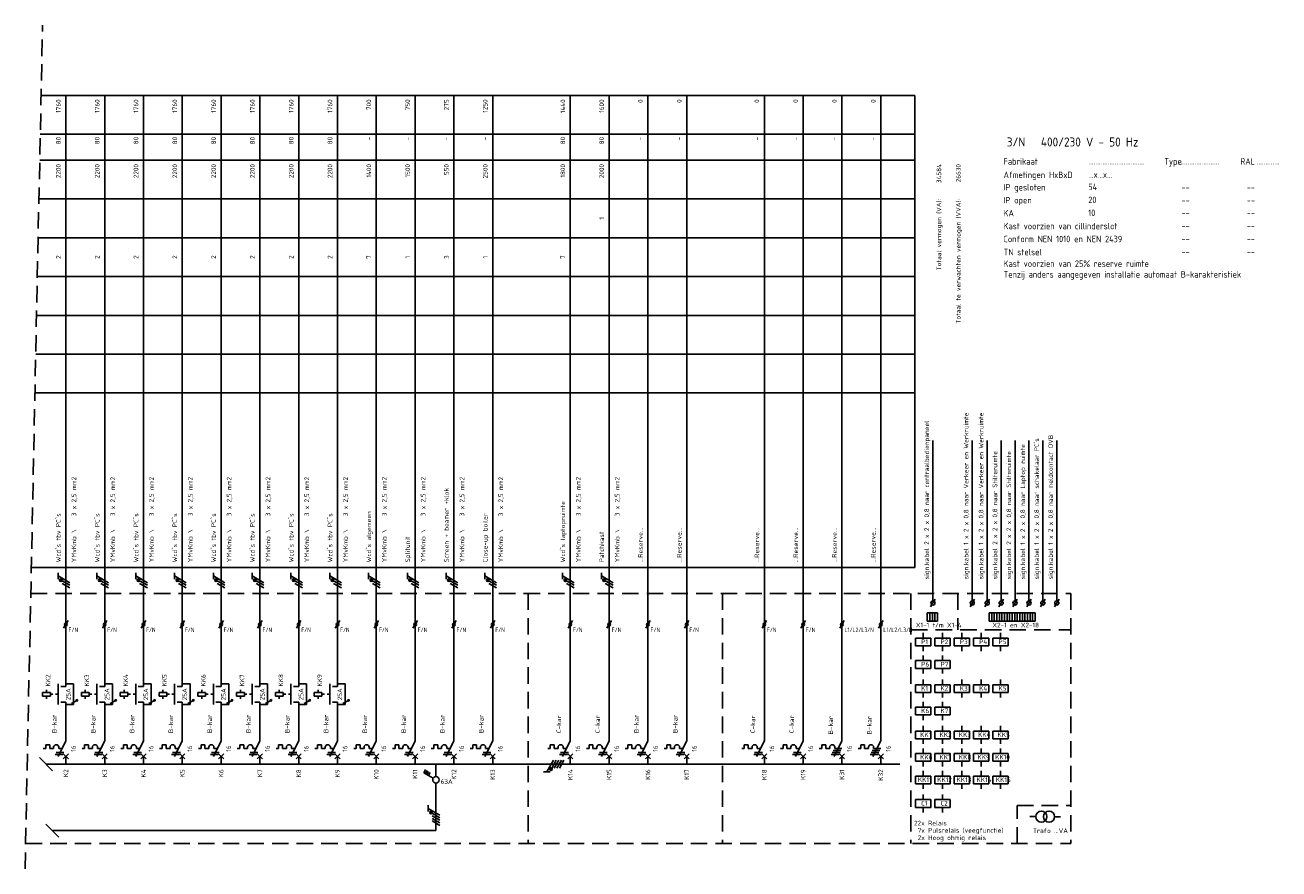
# Model space of a CAD drawing. Extents: x -1224 to 18134, y -20786 to 3554.
# Tile 69 of 88: x 11911 to 12396, y -1207 to -881. Entities that reach past the tile are written whole.
import ezdxf
from ezdxf.enums import TextEntityAlignment as Align

# ---------------------------------------------------------------- set-up
doc = ezdxf.new("R2010")
doc.units = 0
doc.linetypes.add('HIDDEN', pattern=[9.525, 6.35, -3.175])
doc.linetypes.add('STABI11', pattern=[2, 1, -1])
doc.layers.get('0').update_dxf_attribs({"linetype": 'CONTINUOUS'})
for name, color, linetype in [('BL$2----', 7, 'CONTINUOUS'), ('E-tekst', 2, 'CONTINUOUS'), ('EL$1----', 3, 'CONTINUOUS'), ('EL$1----_-1LK-A1', 3, 'CONTINUOUS'), ('EL$1----_1LK-A08', 3, 'CONTINUOUS'), ('EL$1----_BGLK-A01', 3, 'CONTINUOUS'), ('EL$1----_BGLK-A02', 3, 'CONTINUOUS'), ('EL$1----_BGLK-A04', 3, 'CONTINUOUS'), ('EL$1----_BGLK-A05', 3, 'CONTINUOUS'), ('EL$1----_BGLK-A2', 3, 'CONTINUOUS'), ('EM6150--_MATEN', 2, 'CONTINUOUS'), ('kast', 1, 'CONTINUOUS')]:
    doc.layers.add(name, color=color, linetype=linetype)
doc.styles.add('2_5', font='ISO.shx', dxfattribs={"height": 2.5})
doc.styles.add('3_5', font='ISO.shx', dxfattribs={"height": 3.5})
doc.styles.add('BURO-018', font='ISO.shx', dxfattribs={"height": 1.8})
doc.styles.get("Standard").update_dxf_attribs({"font": 'iso.shx'})

# ---------------------------------------------------------------- blocks, each defined once
blk = doc.blocks.new('HL3')
at = {"color": 0, "linetype": 'Continuous'}
for p, q in [((-3, 6.98), (-3, 4.48)), ((-3, 5.73), (1.5, 3.13)), ((1.5, 2.13), (-1.5, 3.87)), ((1.5, 1.13), (-1.5, 2.87)), ((1.5, 0.13), (-1.5, 1.87)), ((1.5, -0.87), (-1.5, 0.87))]:
    blk.add_line(p, q, dxfattribs=at)
at = {"color": 0, "linetype": 'Continuous', "const_width": 0.5}
blk.add_lwpolyline([(-1.68, 4.12, 1), (-2.18, 4.12, 1)], format="xyb", close=True, dxfattribs=at)
at = {"color": 0, "linetype": 'Continuous'}
blk.add_circle((-1.93, 4.12), 0.5, dxfattribs=at)
blk = doc.blocks.new('L1')
at = {"color": 0, "linetype": 'Continuous'}
for p, q in [((-3, 73.98), (-3, 71.48)), ((-3, 72.73), (1.5, 70.13)), ((1.5, 69.13), (-1.5, 70.87)), ((1.5, 68.13), (-1.5, 69.87))]:
    blk.add_line(p, q, dxfattribs=at)
at = {"color": 0, "linetype": 'Continuous', "const_width": 0.5}
blk.add_lwpolyline([(-1.68, 71.12, 1), (-2.18, 71.12, 1)], format="xyb", close=True, dxfattribs=at)
at = {"color": 0, "linetype": 'Continuous'}
blk.add_circle((-1.93, 71.12), 0.5, dxfattribs=at)
blk = doc.blocks.new('00P')
at = {"color": 0, "linetype": 'Continuous'}
for p, q in [((0, 31), (3, 31)), ((3, 31), (3, 23)), ((3, 23), (0, 23))]:
    blk.add_line(p, q, dxfattribs=at)
blk = doc.blocks.new('B26')
at = {"color": 0, "linetype": 'Continuous'}
for p, q in [((0, 9), (0, 21)), ((-7.75, 6), (-8.75, 6)), ((-7.75, 7.5), (-7.75, 6)), ((-6.25, 7.5), (-7.75, 7.5)), ((-6.25, 6), (-6.25, 7.5)), ((-6.25, 6), (-4.75, 6)), ((-4.75, 6.5), (-4.75, 6)), ((0, 9), (-3, 3)), ((-2.75, 6.5), (-2.75, 6)), ((-2.75, 6), (-1.5, 6)), ((-4.125, 3.75), (-1.125, 3.75)), ((-3.75, 4.5), (-0.75, 4.5)), ((-1, 4), (1, 2)), ((-1, 2), (1, 4)), ((0, 0), (0, 3))]:
    blk.add_line(p, q, dxfattribs=at)
blk.add_arc((-3.75, 6.5), 1, 0, 180, dxfattribs=at)
at = {"color": 1, "style": 'BURO-018'}
blk.add_attdef('E_VRIJ1', (-3.548, 12), '', height=1.8, rotation=90, dxfattribs=at)
at = {"color": 1, "linetype": 'Continuous', "style": 'BURO-018'}
blk.add_attdef('E_IIA', text='', height=1.8, rotation=90, dxfattribs=at).set_placement((2, 6), align=Align.TOP_CENTER)
blk = doc.blocks.new('M2')
at = {"color": 0, "linetype": 'Continuous'}
for p, q in [((-3, 23), (-3, 31)), ((-2, 30), (0, 30)), ((0, 30), (0, 33)), ((-6, 27.75), (-9, 27.75)), ((-9, 27.75), (-9, 26.25)), ((-9, 26.25), (-6, 26.25)), ((-7.5, 27.75), (-7.5, 28.75)), ((-7.5, 26.25), (-7.5, 25.25)), ((-6, 26.25), (-6, 27.75)), ((-6, 27.25), (-6, 27.25)), ((-2, 24), (0, 24)), ((0, 21), (0, 24))]:
    blk.add_line(p, q, dxfattribs=at)
at = {"color": 0, "linetype": 'STABI11'}
blk.add_line((-6, 27), (-3, 27), dxfattribs=at)
at = {"color": 1, "linetype": 'Continuous', "style": 'BURO-018'}
blk.add_attdef('E_VRIJ1', (-6, 30), '', height=1.8, rotation=90, dxfattribs=at)
blk.add_attdef('E_IMS', text='', height=1.8, rotation=90, dxfattribs=at).set_placement((0, 27), align=Align.TOP_CENTER)
blk = doc.blocks.new('b1s')
at = {"color": 0, "linetype": 'Continuous'}
blk.add_line((0, 33), (0, 54), dxfattribs=at)
blk = doc.blocks.new('m1s')
at = {"color": 0, "linetype": 'Continuous'}
blk.add_line((0, 54), (0, 66), dxfattribs=at)
blk = doc.blocks.new('m1')
at = {"color": 0, "linetype": 'Continuous'}
blk.add_line((0, 21), (0, 33), dxfattribs=at)
blk = doc.blocks.new('B28')
at = {"color": 0, "linetype": 'Continuous'}
for p, q in [((0, 9), (0, 21)), ((-7.75, 6), (-8.75, 6)), ((-6.25, 7.5), (-7.75, 7.5)), ((-7.75, 7.5), (-7.75, 6)), ((-6.25, 6), (-6.25, 7.5)), ((-6.25, 6), (-4.75, 6)), ((-4.75, 6.5), (-4.75, 6)), ((-4.75, 6.5), (-4.75, 6)), ((-3.38, 5.25), (-0.38, 5.25)), ((0, 9), (-3, 3)), ((-2.75, 6.5), (-2.75, 6)), ((-2.75, 6), (0, 6)), ((-4.12, 3.75), (-1.12, 3.75)), ((-3.75, 4.5), (-0.75, 4.5)), ((-1, 4), (1, 2)), ((-1, 2), (1, 4)), ((0, 0), (0, 3))]:
    blk.add_line(p, q, dxfattribs=at)
blk.add_arc((-3.75, 6.5), 1, 0, 180, dxfattribs=at)
at = {"color": 1, "style": 'BURO-018'}
blk.add_attdef('E_VRIJ1', (-3.49, 11.47), '', height=1.8, rotation=90, dxfattribs=at)
at = {"color": 1, "linetype": 'Continuous', "style": 'BURO-018'}
blk.add_attdef('E_IIA', text='', height=1.8, rotation=90, dxfattribs=at).set_placement((2, 6), align=Align.TOP_CENTER)
blk = doc.blocks.new('1P')
at = {"color": 0, "linetype": 'Continuous'}
blk.add_line((1.5, 0.87), (-1.5, -0.87), dxfattribs=at)
blk = doc.blocks.new('0302A1_')
at = {"color": 0, "linetype": 'Continuous'}
blk.add_line((-0.87, -1.5), (0.87, 1.5), dxfattribs=at)
at = {"color": 0, "const_width": 0.5}
blk.add_lwpolyline([(-0.25, 0, 1), (0.25, 0, 1)], format="xyb", close=True, dxfattribs=at)
at = {"color": 0, "linetype": 'Continuous'}
blk.add_circle((0, 0), 0.5, dxfattribs=at)

msp = doc.modelspace()

# ---------------------------------------------------------------- linework, layer by layer
at = {"layer": 'BL$2----', "color": 3}
for p, q in [((12077.08, -1133.4), (12077.08, -1147.04)), ((12122.08, -1133.4), (12122.08, -1145.4)), ((12137.08, -1145.4), (12137.08, -1131.92)), ((12152.08, -1132.32), (12152.08, -1149)), ((12167.08, -1145.4), (12167.08, -1131.68))]:
    msp.add_line(p, q, dxfattribs=at)
at = {"layer": 'EL$1----', "linetype": 'HIDDEN'}
msp.add_line((11911.31, -1206.91), (11918.05, -880.69), dxfattribs=at)
at = {"layer": 'EL$1----', "linetype": 'Continuous'}
for p, q in [((12261.37, -1105.63), (12263.1, -1102.63)), ((12276.58, -1105.63), (12278.32, -1102.63)), ((12282.37, -1105.63), (12284.11, -1102.63)), ((12287.75, -1105.63), (12289.48, -1102.63)), ((12293.13, -1105.63), (12294.86, -1102.63)), ((12298.5, -1105.63), (12300.23, -1102.63)), ((12303.88, -1105.63), (12305.61, -1102.63)), ((12309.25, -1105.63), (12310.99, -1102.63)), ((12070.14, -1171.15), (12070.14, -1166.4)), ((12065.39, -1169.74), (12066.09, -1168.53)), ((12069.06, -1171.86), (12065.39, -1169.74)), ((12066, -1170.09), (12066.7, -1168.88)), ((12066.6, -1170.44), (12067.3, -1169.23)), ((12067.21, -1170.79), (12067.91, -1169.58)), ((12070.14, -1192.09), (12070.14, -1173.82))]:
    msp.add_line(p, q, dxfattribs=at)
at = {"layer": 'EL$1----'}
for p, q in [((11921.91, -1168.93), (11916.84, -1163.87)), ((12299.7, -1186.69), (12301.99, -1186.69)), ((12309.29, -1186.74), (12311.58, -1186.74)), ((11924.4, -1194.63), (11919.33, -1189.56)), ((11921.87, -1192.09), (12070.14, -1192.09))]:
    msp.add_line(p, q, dxfattribs=at)
at = {"layer": 'EL$1----', "linetype": 'Continuous'}
for centre, radius in [((12262.24, -1104.13), 0.8), ((12277.45, -1104.13), 0.8), ((12283.24, -1104.13), 0.8), ((12288.62, -1104.13), 0.8), ((12293.99, -1104.13), 0.8), ((12299.37, -1104.13), 0.8), ((12304.74, -1104.13), 0.8), ((12310.12, -1104.13), 0.8), ((12070.14, -1172.48), 1.25)]:
    msp.add_circle(centre, radius, dxfattribs=at)
at = {"layer": 'EL$1----'}
for centre, radius in [((11931.35, -1141.74), 0.283), ((11946.35, -1141.74), 0.283), ((11961.35, -1141.74), 0.283), ((11976.35, -1141.74), 0.283), ((11991.35, -1141.74), 0.283), ((12006.35, -1141.74), 0.283), ((12021.35, -1141.74), 0.283), ((12036.35, -1141.74), 0.283), ((12304.14, -1186.69), 2.15), ((12307.15, -1186.69), 2.15)]:
    msp.add_circle(centre, radius, dxfattribs=at)
at = {"layer": 'EL$1----_-1LK-A1', "color": 1, "linetype": 'HIDDEN'}
msp.add_line((12253.77, -1114.42), (12315.5, -1114.42), dxfattribs=at)
at = {"layer": 'EL$1----_-1LK-A1', "linetype": 'Continuous'}
for p, q in [((12261.46, -1117.69), (12255.46, -1117.69)), ((12255.46, -1117.69), (12255.46, -1120.69)), ((12258.46, -1117.69), (12258.46, -1115.69)), ((12261.46, -1120.69), (12261.46, -1117.69)), ((12261.46, -1118.69), (12261.46, -1118.69)), ((12268.94, -1117.69), (12262.94, -1117.69)), ((12262.94, -1117.69), (12262.94, -1120.69)), ((12265.94, -1117.69), (12265.94, -1115.69)), ((12268.94, -1120.69), (12268.94, -1117.69)), ((12268.94, -1118.69), (12268.94, -1118.69)), ((12276.41, -1117.69), (12270.41, -1117.69)), ((12270.41, -1117.69), (12270.41, -1120.69)), ((12273.41, -1117.69), (12273.41, -1115.69)), ((12276.41, -1120.69), (12276.41, -1117.69)), ((12276.41, -1118.69), (12276.41, -1118.69)), ((12283.88, -1117.69), (12277.88, -1117.69)), ((12277.88, -1117.69), (12277.88, -1120.69)), ((12280.88, -1117.69), (12280.88, -1115.69)), ((12283.88, -1120.69), (12283.88, -1117.69)), ((12283.88, -1118.69), (12283.88, -1118.69)), ((12291.36, -1117.69), (12285.36, -1117.69)), ((12285.36, -1117.69), (12285.36, -1120.69)), ((12288.36, -1117.69), (12288.36, -1115.69)), ((12291.36, -1120.69), (12291.36, -1117.69)), ((12291.36, -1118.69), (12291.36, -1118.69)), ((12255.46, -1120.69), (12261.46, -1120.69)), ((12258.46, -1120.69), (12258.46, -1122.69)), ((12258.46, -1126.38), (12258.46, -1124.38)), ((12262.94, -1120.69), (12268.94, -1120.69)), ((12265.94, -1120.69), (12265.94, -1122.69)), ((12265.94, -1126.38), (12265.94, -1124.38)), ((12270.41, -1120.69), (12276.41, -1120.69)), ((12273.41, -1120.69), (12273.41, -1122.69)), ((12277.88, -1120.69), (12283.88, -1120.69)), ((12280.88, -1120.69), (12280.88, -1122.69)), ((12285.36, -1120.69), (12291.36, -1120.69)), ((12288.36, -1120.69), (12288.36, -1122.69)), ((12261.46, -1126.38), (12255.46, -1126.38)), ((12255.46, -1126.38), (12255.46, -1129.38)), ((12261.46, -1129.38), (12261.46, -1126.38)), ((12261.46, -1127.38), (12261.46, -1127.38)), ((12268.94, -1126.38), (12262.94, -1126.38)), ((12262.94, -1126.38), (12262.94, -1129.38)), ((12268.94, -1129.38), (12268.94, -1126.38)), ((12268.94, -1127.38), (12268.94, -1127.38)), ((12255.46, -1129.38), (12261.46, -1129.38)), ((12258.46, -1129.38), (12258.46, -1131.38)), ((12258.46, -1135.68), (12258.46, -1133.68)), ((12262.94, -1129.38), (12268.94, -1129.38)), ((12265.94, -1129.38), (12265.94, -1131.38)), ((12265.94, -1135.68), (12265.94, -1133.68)), ((12273.41, -1135.68), (12273.41, -1133.68)), ((12280.88, -1135.68), (12280.88, -1133.68)), ((12288.36, -1135.68), (12288.36, -1133.68)), ((12261.46, -1135.68), (12255.46, -1135.68)), ((12255.46, -1135.68), (12255.46, -1138.68)), ((12255.46, -1138.68), (12261.46, -1138.68)), ((12258.46, -1138.68), (12258.46, -1140.68)), ((12261.46, -1138.68), (12261.46, -1135.68)), ((12261.46, -1136.68), (12261.46, -1136.68)), ((12268.94, -1135.68), (12262.94, -1135.68)), ((12262.94, -1135.68), (12262.94, -1138.68)), ((12262.94, -1138.68), (12268.94, -1138.68)), ((12265.94, -1138.68), (12265.94, -1140.68)), ((12268.94, -1138.68), (12268.94, -1135.68)), ((12268.94, -1136.68), (12268.94, -1136.68)), ((12276.41, -1135.68), (12270.41, -1135.68)), ((12270.41, -1135.68), (12270.41, -1138.68)), ((12270.41, -1138.68), (12276.41, -1138.68)), ((12273.41, -1138.68), (12273.41, -1140.68)), ((12276.41, -1138.68), (12276.41, -1135.68)), ((12276.41, -1136.68), (12276.41, -1136.68)), ((12283.88, -1135.68), (12277.88, -1135.68)), ((12277.88, -1135.68), (12277.88, -1138.68)), ((12277.88, -1138.68), (12283.88, -1138.68)), ((12280.88, -1138.68), (12280.88, -1140.68)), ((12283.88, -1138.68), (12283.88, -1135.68)), ((12283.88, -1136.68), (12283.88, -1136.68)), ((12291.36, -1135.68), (12285.36, -1135.68)), ((12285.36, -1135.68), (12285.36, -1138.68)), ((12285.36, -1138.68), (12291.36, -1138.68)), ((12288.36, -1138.68), (12288.36, -1140.68)), ((12291.36, -1138.68), (12291.36, -1135.68)), ((12291.36, -1136.68), (12291.36, -1136.68)), ((12258.46, -1144.37), (12258.46, -1142.37)), ((12265.94, -1144.37), (12265.94, -1142.37)), ((12261.46, -1144.37), (12255.46, -1144.37)), ((12255.46, -1144.37), (12255.46, -1147.37)), ((12255.46, -1147.37), (12261.46, -1147.37)), ((12258.46, -1147.37), (12258.46, -1149.37)), ((12261.46, -1147.37), (12261.46, -1144.37)), ((12261.46, -1145.37), (12261.46, -1145.37)), ((12268.94, -1144.37), (12262.94, -1144.37)), ((12262.94, -1144.37), (12262.94, -1147.37)), ((12262.94, -1147.37), (12268.94, -1147.37)), ((12265.94, -1147.37), (12265.94, -1149.37)), ((12268.94, -1147.37), (12268.94, -1144.37)), ((12268.94, -1145.37), (12268.94, -1145.37)), ((12258.46, -1153.61), (12258.46, -1151.61)), ((12265.94, -1153.61), (12265.94, -1151.61)), ((12273.41, -1153.61), (12273.41, -1151.61)), ((12280.88, -1153.61), (12280.88, -1151.61)), ((12288.36, -1153.61), (12288.36, -1151.61)), ((12261.46, -1153.61), (12255.46, -1153.61)), ((12255.46, -1153.61), (12255.46, -1156.61)), ((12255.46, -1156.61), (12261.46, -1156.61)), ((12258.46, -1156.61), (12258.46, -1158.61)), ((12261.46, -1156.61), (12261.46, -1153.61)), ((12261.46, -1154.61), (12261.46, -1154.61)), ((12268.94, -1153.61), (12262.94, -1153.61)), ((12262.94, -1153.61), (12262.94, -1156.61)), ((12262.94, -1156.61), (12268.94, -1156.61)), ((12265.94, -1156.61), (12265.94, -1158.61)), ((12268.94, -1156.61), (12268.94, -1153.61)), ((12268.94, -1154.61), (12268.94, -1154.61)), ((12276.41, -1153.61), (12270.41, -1153.61)), ((12270.41, -1153.61), (12270.41, -1156.61)), ((12270.41, -1156.61), (12276.41, -1156.61)), ((12273.41, -1156.61), (12273.41, -1158.61)), ((12276.41, -1156.61), (12276.41, -1153.61)), ((12276.41, -1154.61), (12276.41, -1154.61)), ((12283.88, -1153.61), (12277.88, -1153.61)), ((12277.88, -1153.61), (12277.88, -1156.61)), ((12277.88, -1156.61), (12283.88, -1156.61)), ((12280.88, -1156.61), (12280.88, -1158.61)), ((12283.88, -1156.61), (12283.88, -1153.61)), ((12283.88, -1154.61), (12283.88, -1154.61)), ((12291.36, -1153.61), (12285.36, -1153.61)), ((12285.36, -1153.61), (12285.36, -1156.61)), ((12285.36, -1156.61), (12291.36, -1156.61)), ((12288.36, -1156.61), (12288.36, -1158.61)), ((12291.36, -1156.61), (12291.36, -1153.61)), ((12291.36, -1154.61), (12291.36, -1154.61)), ((12261.46, -1162.3), (12255.46, -1162.3)), ((12255.46, -1162.3), (12255.46, -1165.3)), ((12258.46, -1162.3), (12258.46, -1160.3)), ((12261.46, -1165.3), (12261.46, -1162.3)), ((12268.94, -1162.3), (12262.94, -1162.3)), ((12262.94, -1162.3), (12262.94, -1165.3)), ((12265.94, -1162.3), (12265.94, -1160.3)), ((12268.94, -1165.3), (12268.94, -1162.3)), ((12276.41, -1162.3), (12270.41, -1162.3)), ((12270.41, -1162.3), (12270.41, -1165.3)), ((12273.41, -1162.3), (12273.41, -1160.3)), ((12276.41, -1165.3), (12276.41, -1162.3)), ((12283.88, -1162.3), (12277.88, -1162.3)), ((12277.88, -1162.3), (12277.88, -1165.3)), ((12280.88, -1162.3), (12280.88, -1160.3)), ((12283.88, -1165.3), (12283.88, -1162.3)), ((12291.36, -1162.3), (12285.36, -1162.3)), ((12285.36, -1162.3), (12285.36, -1165.3)), ((12288.36, -1162.3), (12288.36, -1160.3)), ((12291.36, -1165.3), (12291.36, -1162.3)), ((12255.46, -1165.3), (12261.46, -1165.3)), ((12258.46, -1165.3), (12258.46, -1167.3)), ((12261.46, -1163.3), (12261.46, -1163.3)), ((12262.94, -1165.3), (12268.94, -1165.3)), ((12265.94, -1165.3), (12265.94, -1167.3)), ((12268.94, -1163.3), (12268.94, -1163.3)), ((12270.41, -1165.3), (12276.41, -1165.3)), ((12273.41, -1165.3), (12273.41, -1167.3)), ((12276.41, -1163.3), (12276.41, -1163.3)), ((12277.88, -1165.3), (12283.88, -1165.3)), ((12280.88, -1165.3), (12280.88, -1167.3)), ((12283.88, -1163.3), (12283.88, -1163.3)), ((12285.36, -1165.3), (12291.36, -1165.3)), ((12288.36, -1165.3), (12288.36, -1167.3)), ((12291.36, -1163.3), (12291.36, -1163.3)), ((12261.46, -1170.99), (12255.46, -1170.99)), ((12255.46, -1170.99), (12255.46, -1173.99)), ((12258.46, -1170.99), (12258.46, -1168.99)), ((12261.46, -1173.99), (12261.46, -1170.99)), ((12261.46, -1171.99), (12261.46, -1171.99)), ((12268.94, -1170.99), (12262.94, -1170.99)), ((12262.94, -1170.99), (12262.94, -1173.99)), ((12265.94, -1170.99), (12265.94, -1168.99)), ((12268.94, -1173.99), (12268.94, -1170.99)), ((12268.94, -1171.99), (12268.94, -1171.99)), ((12276.41, -1170.99), (12270.41, -1170.99)), ((12270.41, -1170.99), (12270.41, -1173.99)), ((12273.41, -1170.99), (12273.41, -1168.99)), ((12276.41, -1173.99), (12276.41, -1170.99)), ((12276.41, -1171.99), (12276.41, -1171.99)), ((12283.88, -1170.99), (12277.88, -1170.99)), ((12277.88, -1170.99), (12277.88, -1173.99)), ((12280.88, -1170.99), (12280.88, -1168.99)), ((12283.88, -1173.99), (12283.88, -1170.99)), ((12283.88, -1171.99), (12283.88, -1171.99)), ((12291.36, -1170.99), (12285.36, -1170.99)), ((12285.36, -1170.99), (12285.36, -1173.99)), ((12288.36, -1170.99), (12288.36, -1168.99)), ((12291.36, -1173.99), (12291.36, -1170.99)), ((12291.36, -1171.99), (12291.36, -1171.99)), ((12255.46, -1173.99), (12261.46, -1173.99)), ((12258.46, -1173.99), (12258.46, -1175.99)), ((12262.94, -1173.99), (12268.94, -1173.99)), ((12265.94, -1173.99), (12265.94, -1175.99)), ((12270.41, -1173.99), (12276.41, -1173.99)), ((12273.41, -1173.99), (12273.41, -1175.99)), ((12277.88, -1173.99), (12283.88, -1173.99)), ((12280.88, -1173.99), (12280.88, -1175.99)), ((12285.36, -1173.99), (12291.36, -1173.99)), ((12288.36, -1173.99), (12288.36, -1175.99)), ((12261.46, -1180.13), (12255.46, -1180.13)), ((12255.46, -1183.13), (12255.46, -1180.13)), ((12258.46, -1180.13), (12258.46, -1178.13)), ((12261.46, -1183.13), (12261.46, -1180.13)), ((12261.46, -1181.13), (12261.46, -1181.13)), ((12268.94, -1180.13), (12262.94, -1180.13)), ((12262.94, -1180.13), (12262.94, -1183.13)), ((12265.94, -1180.13), (12265.94, -1178.13)), ((12268.94, -1183.13), (12268.94, -1180.13)), ((12268.94, -1181.13), (12268.94, -1181.13)), ((12255.46, -1183.13), (12261.46, -1183.13)), ((12258.46, -1183.13), (12258.46, -1185.13)), ((12262.94, -1183.13), (12268.94, -1183.13)), ((12265.94, -1183.13), (12265.94, -1185.13))]:
    msp.add_line(p, q, dxfattribs=at)
at = {"layer": 'EL$1----_1LK-A08'}
for p, q in [((12262.24, -1103.33), (12262.24, -1041.32)), ((12277.45, -1103.33), (12277.45, -1041.32)), ((12283.24, -1103.33), (12283.24, -1041.32)), ((12288.62, -1103.33), (12288.62, -1041.32)), ((12293.99, -1103.33), (12293.99, -1041.32)), ((12299.37, -1103.33), (12299.37, -1041.32)), ((12304.74, -1103.33), (12304.74, -1041.32)), ((12310.12, -1103.33), (12310.12, -1041.32)), ((12260.08, -1107.94), (12260.08, -1111.18)), ((12260.08, -1107.94), (12261.06, -1107.94)), ((12261.06, -1107.94), (12261.06, -1111.18)), ((12261.06, -1107.94), (12261.06, -1111.18)), ((12261.06, -1107.94), (12262.05, -1107.94)), ((12262.05, -1107.94), (12262.05, -1111.18)), ((12262.05, -1107.94), (12262.05, -1111.18)), ((12262.05, -1107.94), (12263.04, -1107.94)), ((12263.04, -1107.94), (12263.04, -1111.18)), ((12263.04, -1107.94), (12263.04, -1111.18)), ((12263.04, -1107.94), (12264.03, -1107.94)), ((12264.03, -1107.94), (12264.03, -1111.18)), ((12284, -1107.94), (12284, -1111.18)), ((12284, -1107.94), (12284.99, -1107.94)), ((12284.99, -1107.94), (12284.99, -1111.18)), ((12284.99, -1107.94), (12284.99, -1111.18)), ((12284.99, -1107.94), (12285.98, -1107.94)), ((12285.98, -1107.94), (12285.98, -1111.18)), ((12285.98, -1107.94), (12285.98, -1111.18)), ((12285.98, -1107.94), (12286.97, -1107.94)), ((12286.97, -1107.94), (12286.97, -1111.18)), ((12286.97, -1107.94), (12286.97, -1111.18)), ((12286.97, -1107.94), (12287.96, -1107.94)), ((12287.96, -1107.94), (12287.96, -1111.18)), ((12287.96, -1107.94), (12287.96, -1111.18)), ((12287.96, -1107.94), (12288.94, -1107.94)), ((12288.94, -1107.94), (12288.94, -1111.18)), ((12288.94, -1107.94), (12288.94, -1111.18)), ((12288.94, -1107.94), (12289.93, -1107.94)), ((12289.93, -1107.94), (12289.93, -1111.18)), ((12289.93, -1107.94), (12289.93, -1111.18)), ((12289.93, -1107.94), (12290.92, -1107.94)), ((12290.92, -1107.94), (12290.92, -1111.18)), ((12290.92, -1107.94), (12290.92, -1111.18)), ((12290.92, -1107.94), (12291.91, -1107.94)), ((12291.91, -1107.94), (12291.91, -1111.18)), ((12291.91, -1107.94), (12291.91, -1111.18)), ((12291.91, -1107.94), (12292.9, -1107.94)), ((12292.9, -1107.94), (12292.9, -1111.18)), ((12292.9, -1107.94), (12292.9, -1111.18)), ((12292.9, -1107.94), (12293.88, -1107.94)), ((12293.88, -1107.94), (12293.88, -1111.18)), ((12293.88, -1107.94), (12293.88, -1111.18)), ((12293.88, -1107.94), (12293.88, -1111.18)), ((12293.88, -1107.94), (12294.87, -1107.94)), ((12294.87, -1107.94), (12294.87, -1111.18)), ((12294.87, -1107.94), (12294.87, -1111.18)), ((12294.87, -1107.94), (12295.86, -1107.94)), ((12295.86, -1107.94), (12295.86, -1111.18)), ((12295.86, -1107.94), (12295.86, -1111.18)), ((12295.86, -1107.94), (12296.85, -1107.94)), ((12296.85, -1107.94), (12296.85, -1111.18)), ((12296.85, -1107.94), (12296.85, -1111.18)), ((12296.85, -1107.94), (12297.83, -1107.94)), ((12297.83, -1107.94), (12297.83, -1111.18)), ((12297.83, -1107.94), (12297.83, -1111.18)), ((12297.83, -1107.94), (12298.82, -1107.94)), ((12298.82, -1107.94), (12298.82, -1111.18)), ((12298.82, -1107.94), (12298.82, -1111.18)), ((12298.82, -1107.94), (12299.81, -1107.94)), ((12299.81, -1107.94), (12299.81, -1111.18)), ((12299.81, -1107.94), (12299.81, -1111.18)), ((12299.81, -1107.94), (12300.8, -1107.94)), ((12300.8, -1107.94), (12300.8, -1111.18)), ((12300.8, -1107.94), (12300.8, -1111.18)), ((12300.8, -1107.94), (12301.79, -1107.94)), ((12301.79, -1107.94), (12301.79, -1111.18)), ((12301.79, -1107.94), (12301.79, -1111.18)), ((12260.08, -1111.18), (12261.06, -1111.18)), ((12261.06, -1111.18), (12262.05, -1111.18)), ((12262.05, -1111.18), (12263.04, -1111.18)), ((12263.04, -1111.18), (12264.03, -1111.18)), ((12284, -1111.18), (12284.99, -1111.18)), ((12284.99, -1111.18), (12285.98, -1111.18)), ((12285.98, -1111.18), (12286.97, -1111.18)), ((12286.97, -1111.18), (12287.96, -1111.18)), ((12287.96, -1111.18), (12288.94, -1111.18)), ((12288.94, -1111.18), (12289.93, -1111.18)), ((12289.93, -1111.18), (12290.92, -1111.18)), ((12290.92, -1111.18), (12291.91, -1111.18)), ((12291.91, -1111.18), (12292.9, -1111.18)), ((12292.9, -1111.18), (12293.88, -1111.18)), ((12293.88, -1111.18), (12294.87, -1111.18)), ((12294.87, -1111.18), (12295.86, -1111.18)), ((12295.86, -1111.18), (12296.85, -1111.18)), ((12296.85, -1111.18), (12297.83, -1111.18)), ((12297.83, -1111.18), (12298.82, -1111.18)), ((12298.82, -1111.18), (12299.81, -1111.18)), ((12299.81, -1111.18), (12300.8, -1111.18)), ((12300.8, -1111.18), (12301.79, -1111.18))]:
    msp.add_line(p, q, dxfattribs=at)
at = {"layer": 'EL$1----_BGLK-A01', "color": 1, "linetype": 'HIDDEN'}
msp.add_line((12253.77, -1100.4), (12253.77, -1196.63), dxfattribs=at)
at = {"layer": 'EL$1----_BGLK-A02', "color": 1, "linetype": 'HIDDEN'}
msp.add_line((12253.77, -1100.4), (12253.77, -1197.13), dxfattribs=at)
at = {"layer": 'EL$1----_BGLK-A04', "color": 1, "linetype": 'HIDDEN'}
msp.add_line((12253.77, -1100.4), (12253.77, -1197.13), dxfattribs=at)
at = {"layer": 'EL$1----_BGLK-A05', "color": 1}
for p, q in [((11917.48, -907.9), (12255.27, -907.9)), ((12255.27, -1090.4), (12255.27, -907.9)), ((11917.17, -922.9), (12255.27, -922.9)), ((11916.97, -932.9), (12255.27, -932.9)), ((11916.66, -947.9), (12255.27, -947.9)), ((11916.35, -962.9), (12255.27, -962.9)), ((11916.04, -977.9), (12255.27, -977.9)), ((11915.73, -992.9), (12255.27, -992.9)), ((11915.42, -1007.9), (12255.27, -1007.9)), ((11915.11, -1022.9), (12255.27, -1022.9)), ((11913.71, -1090.4), (12255.27, -1090.4))]:
    msp.add_line(p, q, dxfattribs=at)
at = {"layer": 'EL$1----_BGLK-A05'}
for p, q in [((11927.08, -1100.4), (11927.08, -907.9)), ((11942.08, -1100.4), (11942.08, -907.9)), ((11957.08, -1100.4), (11957.08, -907.9)), ((11972.08, -1100.4), (11972.08, -907.9)), ((11987.08, -1100.4), (11987.08, -907.9)), ((12002.08, -1100.4), (12002.08, -907.9)), ((12017.08, -1100.4), (12017.08, -907.9)), ((12032.08, -1100.4), (12032.08, -907.9)), ((12047.08, -1100.4), (12047.08, -907.9)), ((12062.08, -1100.4), (12062.08, -907.9)), ((12077.08, -1100.4), (12077.08, -907.9)), ((12092.08, -1100.4), (12092.08, -907.9)), ((12122.08, -1100.4), (12122.08, -907.9)), ((12137.08, -1100.4), (12137.08, -907.9)), ((12152.08, -1100.4), (12152.08, -907.9)), ((12167.08, -1100.4), (12167.08, -907.9)), ((12197.08, -1100.4), (12197.08, -907.9)), ((12212.08, -1100.4), (12212.08, -907.9)), ((12227.08, -1100.4), (12227.08, -907.9)), ((12242.08, -1100.4), (12242.08, -907.9))]:
    msp.add_line(p, q, dxfattribs=at)
at = {"layer": 'EL$1----_BGLK-A05', "color": 1, "linetype": 'HIDDEN'}
for p, q in [((11913.51, -1100.4), (12315.5, -1100.4)), ((12253.77, -1100.4), (12253.77, -1197.13))]:
    msp.add_line(p, q, dxfattribs=at)
at = {"layer": 'EL$1----_BGLK-A05'}
for points in [[(11934.58, -1166.4, 0.7, 0.7, 0), (11919.58, -1166.4, 0.7, 0.7, 0)], [(11949.58, -1166.4, 0.7, 0.7, 0), (11934.58, -1166.4, 0.7, 0.7, 0)], [(11964.58, -1166.4, 0.7, 0.7, 0), (11949.58, -1166.4, 0.7, 0.7, 0)], [(11979.58, -1166.4, 0.7, 0.7, 0), (11964.58, -1166.4, 0.7, 0.7, 0)], [(11994.58, -1166.4, 0.7, 0.7, 0), (11979.58, -1166.4, 0.7, 0.7, 0)], [(12009.58, -1166.4, 0.7, 0.7, 0), (11994.58, -1166.4, 0.7, 0.7, 0)], [(12024.58, -1166.4, 0.7, 0.7, 0), (12009.58, -1166.4, 0.7, 0.7, 0)], [(12039.58, -1166.4, 0.7, 0.7, 0), (12024.58, -1166.4, 0.7, 0.7, 0)], [(12054.58, -1166.4, 0.7, 0.7, 0), (12039.58, -1166.4, 0.7, 0.7, 0)], [(12069.58, -1166.4, 0.7, 0.7, 0), (12054.58, -1166.4, 0.7, 0.7, 0)], [(12084.58, -1166.4, 0.7, 0.7, 0), (12069.58, -1166.4, 0.7, 0.7, 0)], [(12099.58, -1166.4, 0.7, 0.7, 0), (12084.58, -1166.4, 0.7, 0.7, 0)], [(12114.58, -1166.4, 0.7, 0.7, 0), (12099.58, -1166.4, 0.7, 0.7, 0)], [(12129.58, -1166.4, 0.7, 0.7, 0), (12114.58, -1166.4, 0.7, 0.7, 0)], [(12144.58, -1166.4, 0.7, 0.7, 0), (12129.58, -1166.4, 0.7, 0.7, 0)], [(12159.58, -1166.4, 0.7, 0.7, 0), (12144.58, -1166.4, 0.7, 0.7, 0)], [(12174.58, -1166.4, 0.7, 0.7, 0), (12159.58, -1166.4, 0.7, 0.7, 0)], [(12189.58, -1166.4, 0.7, 0.7, 0), (12174.58, -1166.4, 0.7, 0.7, 0)], [(12204.58, -1166.4, 0.7, 0.7, 0), (12189.58, -1166.4, 0.7, 0.7, 0)], [(12219.58, -1166.4, 0.7, 0.7, 0), (12204.58, -1166.4, 0.7, 0.7, 0)], [(12234.58, -1166.4, 0.7, 0.7, 0), (12219.58, -1166.4, 0.7, 0.7, 0)], [(12249.58, -1166.4, 0.7, 0.7, 0), (12234.58, -1166.4, 0.7, 0.7, 0)]]:
    msp.add_lwpolyline(points, format="xyseb", dxfattribs=at)
at = {"layer": 'EL$1----_BGLK-A2', "color": 1, "linetype": 'HIDDEN'}
for p, q in [((12105.77, -1100.4), (12105.77, -1197.13)), ((12180.84, -1100.4), (12180.84, -1197.13)), ((12271.85, -1100.4), (12271.85, -1114.42)), ((12315.5, -1100.4), (12315.5, -1197.13)), ((12315.5, -1100.4), (12315.5, -1197.13)), ((12294.75, -1197.13), (12294.75, -1182.39)), ((12294.75, -1182.39), (12315.5, -1182.39))]:
    msp.add_line(p, q, dxfattribs=at)
at = {"layer": 'kast', "color": 1, "linetype": 'HIDDEN'}
msp.add_line((11911.51, -1197.13), (12315.5, -1197.13), dxfattribs=at)

# ---------------------------------------------------------------- block references
at = {"layer": 'EL$1----'}
for name, p in [('L1', (11927.08, -1166.4)), ('L1', (11942.08, -1166.4)), ('L1', (11957.08, -1166.4)), ('L1', (11972.08, -1166.4)), ('L1', (11987.08, -1166.4)), ('L1', (12002.08, -1166.4)), ('L1', (12017.08, -1166.4)), ('L1', (12032.08, -1166.4)), ('L1', (12047.08, -1166.4)), ('L1', (12062.08, -1166.4)), ('L1', (12077.08, -1166.4)), ('L1', (12092.08, -1166.4)), ('L1', (12122.08, -1166.4)), ('L1', (12137.08, -1166.4)), ('0302A1_', (11927.08, -1112.4)), ('0302A1_', (11927.08, -1112.4)), ('0302A1_', (11942.08, -1112.4)), ('0302A1_', (11942.08, -1112.4)), ('0302A1_', (11957.08, -1112.4)), ('0302A1_', (11957.08, -1112.4)), ('0302A1_', (11972.08, -1112.4)), ('0302A1_', (11972.08, -1112.4)), ('0302A1_', (11987.08, -1112.4)), ('0302A1_', (11987.08, -1112.4)), ('0302A1_', (12002.08, -1112.4)), ('0302A1_', (12002.08, -1112.4)), ('0302A1_', (12017.08, -1112.4)), ('0302A1_', (12017.08, -1112.4)), ('0302A1_', (12032.08, -1112.4)), ('0302A1_', (12032.08, -1112.4)), ('0302A1_', (12047.08, -1112.4)), ('0302A1_', (12047.08, -1112.4)), ('0302A1_', (12062.08, -1112.4)), ('0302A1_', (12062.08, -1112.4)), ('0302A1_', (12077.08, -1112.4)), ('0302A1_', (12077.08, -1112.4)), ('0302A1_', (12092.08, -1112.4)), ('0302A1_', (12092.08, -1112.4)), ('0302A1_', (12122.08, -1112.4)), ('0302A1_', (12122.08, -1112.4)), ('0302A1_', (12137.08, -1112.4)), ('0302A1_', (12137.08, -1112.4)), ('0302A1_', (12152.08, -1112.4)), ('0302A1_', (12152.08, -1112.4)), ('0302A1_', (12167.08, -1112.4)), ('0302A1_', (12167.08, -1112.4)), ('0302A1_', (12197.08, -1112.4)), ('0302A1_', (12197.08, -1112.4)), ('0302A1_', (12212.08, -1112.4)), ('0302A1_', (12212.08, -1112.4)), ('0302A1_', (12227.08, -1112.4)), ('0302A1_', (12227.08, -1112.4)), ('0302A1_', (12242.08, -1112.4)), ('0302A1_', (12242.08, -1112.4)), ('00P', (11927.08, -1166.4)), ('00P', (11942.08, -1166.4)), ('00P', (11957.08, -1166.4)), ('00P', (11972.08, -1166.4)), ('00P', (11987.08, -1166.4)), ('00P', (12002.08, -1166.4)), ('00P', (12017.08, -1166.4)), ('00P', (12032.08, -1166.4)), ('HL3', (12070.14, -1189.25))]:
    msp.add_blockref(name, p, dxfattribs=at)
at = {"layer": 'EL$1----', "xscale": 0.6399999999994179, "yscale": 0.6399999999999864, "zscale": 0.6400000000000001}
for p in [(11930.16, -1142.43), (11945.16, -1142.43), (11960.16, -1142.43), (11975.16, -1142.43), (11990.16, -1142.43), (12005.16, -1142.43), (12020.16, -1142.43), (12035.16, -1142.43)]:
    msp.add_blockref('1P', p, dxfattribs=at)
at = {"layer": 'EL$1----', "color": 1, "rotation": 90}
msp.add_blockref('HL3', (12118.74, -1166.4), dxfattribs=at)
at = {"layer": 'EL$1----_BGLK-A05'}
for name, p in [('m1s', (11927.08, -1166.4)), ('m1s', (11942.08, -1166.4)), ('m1s', (11957.08, -1166.4)), ('m1s', (11972.08, -1166.4)), ('m1s', (11987.08, -1166.4)), ('m1s', (12002.08, -1166.4)), ('m1s', (12017.08, -1166.4)), ('m1s', (12032.08, -1166.4)), ('m1s', (12047.08, -1166.4)), ('m1s', (12062.08, -1166.4)), ('m1s', (12077.08, -1166.4)), ('m1s', (12092.08, -1166.4)), ('m1s', (12122.08, -1166.4)), ('m1s', (12137.08, -1166.4)), ('m1s', (12152.08, -1166.4)), ('m1s', (12167.08, -1166.4)), ('m1s', (12197.08, -1166.4)), ('m1s', (12212.08, -1166.4)), ('m1s', (12227.08, -1166.4)), ('m1s', (12242.08, -1166.4)), ('b1s', (11927.08, -1166.4)), ('b1s', (11942.08, -1166.4)), ('b1s', (11957.08, -1166.4)), ('b1s', (11972.08, -1166.4)), ('b1s', (11987.08, -1166.4)), ('b1s', (12002.08, -1166.4)), ('b1s', (12017.08, -1166.4)), ('b1s', (12032.08, -1166.4)), ('b1s', (12047.08, -1166.4)), ('b1s', (12062.08, -1166.4)), ('b1s', (12077.08, -1166.4)), ('b1s', (12092.08, -1166.4)), ('b1s', (12122.08, -1166.4)), ('b1s', (12137.08, -1166.4)), ('b1s', (12152.08, -1166.4)), ('b1s', (12167.08, -1166.4)), ('b1s', (12197.08, -1166.4)), ('b1s', (12212.08, -1166.4)), ('b1s', (12227.08, -1166.4)), ('b1s', (12242.08, -1166.4)), ('m1', (12047.08, -1166.4)), ('m1', (12062.08, -1166.4)), ('m1', (12092.08, -1166.4)), ('m1', (12197.08, -1166.4)), ('m1', (12212.08, -1166.4)), ('m1', (12227.08, -1166.4)), ('m1', (12242.08, -1166.4))]:
    msp.add_blockref(name, p, dxfattribs=at)
for name, p, values in [('M2', (11927.08, -1166.4), {'E_IMS': '25A', 'E_VRIJ1': 'KK2'}), ('M2', (11942.08, -1166.4), {'E_IMS': '25A', 'E_VRIJ1': 'KK3'}), ('M2', (11957.08, -1166.4), {'E_IMS': '25A', 'E_VRIJ1': 'KK4'}), ('M2', (11972.08, -1166.4), {'E_IMS': '25A', 'E_VRIJ1': 'KK5'}), ('M2', (11987.08, -1166.4), {'E_IMS': '25A', 'E_VRIJ1': 'KK6'}), ('M2', (12002.08, -1166.4), {'E_IMS': '25A', 'E_VRIJ1': 'KK7'}), ('M2', (12017.08, -1166.4), {'E_IMS': '25A', 'E_VRIJ1': 'KK8'}), ('M2', (12032.08, -1166.4), {'E_IMS': '25A', 'E_VRIJ1': 'KK9'}), ('B26', (11927.08, -1166.4), {'E_IIA': '16', 'E_VRIJ1': 'B-kar'}), ('B26', (11942.08, -1166.4), {'E_IIA': '16', 'E_VRIJ1': 'B-kar'}), ('B26', (11957.08, -1166.4), {'E_IIA': '16', 'E_VRIJ1': 'B-kar'}), ('B26', (11972.08, -1166.4), {'E_IIA': '16', 'E_VRIJ1': 'B-kar'}), ('B26', (11987.08, -1166.4), {'E_IIA': '16', 'E_VRIJ1': 'B-kar'}), ('B26', (12002.08, -1166.4), {'E_IIA': '16', 'E_VRIJ1': 'B-kar'}), ('B26', (12017.08, -1166.4), {'E_IIA': '16', 'E_VRIJ1': 'B-kar'}), ('B26', (12032.08, -1166.4), {'E_IIA': '16', 'E_VRIJ1': 'B-kar'}), ('B26', (12047.08, -1166.4), {'E_IIA': '16', 'E_VRIJ1': 'B-kar'}), ('B26', (12062.08, -1166.4), {'E_IIA': '16', 'E_VRIJ1': 'B-kar'}), ('B26', (12077.08, -1166.4), {'E_IIA': '16', 'E_VRIJ1': 'B-kar'}), ('B26', (12092.08, -1166.4), {'E_IIA': '16', 'E_VRIJ1': 'B-kar'}), ('B26', (12122.08, -1166.4), {'E_IIA': '16', 'E_VRIJ1': 'C-kar'}), ('B26', (12137.08, -1166.4), {'E_IIA': '16', 'E_VRIJ1': 'C-kar'}), ('B26', (12152.08, -1166.4), {'E_IIA': '16', 'E_VRIJ1': 'B-kar'}), ('B26', (12167.08, -1166.4), {'E_IIA': '16', 'E_VRIJ1': 'B-kar'}), ('B26', (12197.08, -1166.4), {'E_IIA': '16', 'E_VRIJ1': 'C-kar'}), ('B26', (12212.08, -1166.4), {'E_IIA': '16', 'E_VRIJ1': 'C-kar'}), ('B28', (12227.08, -1166.4), {'E_IIA': '16', 'E_VRIJ1': 'B-kar'}), ('B28', (12242.08, -1166.4), {'E_IIA': '16', 'E_VRIJ1': 'B-kar'})]:
    msp.add_blockref(name, p, dxfattribs=at).add_auto_attribs(values)

# ---------------------------------------------------------------- texts
at = {"layer": 'E-tekst', "color": 1, "width": 0.8}
for s, p in [('F/N', (11928.08, -1115.38)), ('F/N', (11943.08, -1115.38)), ('F/N', (11958.08, -1115.38)), ('F/N', (11973.08, -1115.38)), ('F/N', (11988.08, -1115.38)), ('F/N', (12003.08, -1115.38)), ('F/N', (12018.08, -1115.38)), ('F/N', (12033.08, -1115.38)), ('F/N', (12048.08, -1115.38)), ('F/N', (12063.08, -1115.38)), ('F/N', (12078.08, -1115.38)), ('F/N', (12093.08, -1115.38)), ('F/N', (12123.08, -1115.38)), ('F/N', (12138.08, -1115.38)), ('F/N', (12153.08, -1115.38)), ('F/N', (12168.08, -1115.38)), ('F/N', (12198.08, -1115.38)), ('F/N', (12213.08, -1115.38)), ('L1/L2/L3/N', (12228.08, -1115.38)), ('L1/L2/L3/N', (12243.08, -1115.38))]:
    msp.add_text(s, height=1.8, dxfattribs=at).set_placement(p)
at = {"layer": 'EL$1----', "color": 1, "style": 'BURO-018'}
msp.add_text('63A', height=1.8, dxfattribs=at).set_placement((12074.27, -1172.26), align=Align.TOP_CENTER)
at = {"layer": 'EL$1----_-1LK-A1', "color": 1, "style": 'BURO-018'}
for s, p in [('sign.kabel 2 x 2 x 0,8 naar centraalbedienpaneel', (12260.74, -1094.96)), ('sign.kabel 1 x 2 x 0,8 naar Verkeer en Werkruimte', (12275.95, -1094.96)), ('sign.kabel 1 x 2 x 0,8 naar Verkeer en Werkruimte', (12281.74, -1094.96)), ('sign.kabel 1 x 2 x 0,8 naar meldcontact OVB', (12308.62, -1094.96)), ('sign.kabel 1 x 2 x 0,8 naar Laptop ruimte', (12297.87, -1094.96)), ("sign.kabel 1 x 2 x 0,8 naar schakelaar PC's", (12303.24, -1094.96)), ('sign.kabel 2 x 2 x 0,8 naar Stilteruimte', (12287.11, -1094.96)), ('sign.kabel 2 x 2 x 0,8 naar Stilteruimte', (12292.49, -1094.96))]:
    msp.add_text(s, height=1.8, rotation=90, dxfattribs=at).set_placement(p)
at = {"layer": 'EL$1----_-1LK-A1', "color": 1, "linetype": 'Continuous', "style": 'BURO-018'}
for s, p in [('X1-1 t/m X1-4', (12255.64, -1113.54)), ('X2-1 en X2-18', (12285.23, -1113.54)), ('P1', (12257.69, -1119.99)), ('P2', (12265.16, -1119.99)), ('P3', (12272.63, -1119.99)), ('P4', (12280.11, -1119.99)), ('P5', (12287.58, -1119.99)), ('P6', (12257.69, -1128.68)), ('P7', (12265.16, -1128.68)), ('K1', (12257.69, -1137.98)), ('K2', (12265.16, -1137.98)), ('K3', (12272.63, -1137.98)), ('K4', (12280.11, -1137.98)), ('K5', (12287.58, -1137.98)), ('K6', (12257.69, -1146.67)), ('K7', (12265.16, -1146.67)), ('KK1', (12257.3, -1155.91)), ('KK2', (12264.78, -1155.91)), ('KK3', (12272.25, -1155.91)), ('KK4', (12279.72, -1155.91)), ('KK5', (12287.2, -1155.91)), ('KK6', (12257.3, -1164.6)), ('KK7', (12264.78, -1164.6)), ('KK8', (12272.25, -1164.6)), ('KK9', (12279.46, -1164.6)), ('KK10', (12286.33, -1164.6)), ('KK11', (12256.44, -1173.29)), ('KK12', (12263.91, -1173.29)), ('KK13', (12271.39, -1173.29)), ('KK14', (12279.1, -1173.29)), ('KK15', (12286.58, -1173.29)), ('C1', (12257.69, -1182.43)), ('C2', (12265.16, -1182.43)), ('22x Relais', (12254.97, -1190.09)), ('7x Pulsrelais (veegfunctie)', (12256.36, -1192.9)), ('Trafo ...VA', (12300.89, -1193.04)), ('2x Hoog ohmig relais', (12256.38, -1195.73))]:
    msp.add_text(s, height=1.8, dxfattribs=at).set_placement(p)
at = {"layer": 'EL$1----_BGLK-A05', "color": 1, "style": 'BURO-018'}
for s, p in [('1760', (11925.08, -909.4)), ('1760', (11940.08, -909.4)), ('1760', (11955.08, -909.4)), ('1760', (11970.08, -909.4)), ('1760', (11985.08, -909.4)), ('1760', (12000.08, -909.4)), ('1760', (12015.08, -909.4)), ('1760', (12030.08, -909.4)), ('700', (12045.08, -909.4)), ('750', (12060.08, -909.4)), ('275', (12075.08, -909.4)), ('1250', (12090.08, -909.4)), ('1440', (12120.08, -909.4)), ('1600', (12135.08, -909.4)), ('0', (12150.08, -909.4)), ('0', (12165.08, -909.4)), ('0', (12195.08, -909.4)), ('0', (12210.08, -909.4)), ('0', (12225.08, -909.4)), ('0', (12240.08, -909.4)), ('80', (11925.08, -923.9)), ('80', (11940.08, -923.9)), ('80', (11955.08, -923.9)), ('80', (11970.08, -923.9)), ('80', (11985.08, -923.9)), ('80', (12000.08, -923.9)), ('80', (12015.08, -923.9)), ('80', (12030.08, -923.9)), ('-', (12045.08, -923.9)), ('-', (12060.08, -923.9)), ('-', (12075.08, -923.9)), ('-', (12090.08, -923.9)), ('80', (12120.08, -923.9)), ('80', (12135.08, -923.9)), ('-', (12150.08, -923.9)), ('-', (12165.08, -923.9)), ('-', (12195.08, -923.9)), ('-', (12210.08, -923.9)), ('-', (12225.08, -923.9)), ('-', (12240.08, -923.9)), ('2200', (11925.08, -934.4)), ('2200', (11940.08, -934.4)), ('2200', (11955.08, -934.4)), ('2200', (11970.08, -934.4)), ('2200', (11985.08, -934.4)), ('2200', (12000.08, -934.4)), ('2200', (12015.08, -934.4)), ('2200', (12030.08, -934.4)), ('1400', (12045.08, -934.4)), ('1500', (12060.08, -934.4)), ('550', (12075.08, -934.4)), ('2500', (12090.08, -934.4)), ('1800', (12120.08, -934.4)), ('2000', (12135.08, -934.4)), ('34584', (12265.46, -934.4)), ('26630', (12272.97, -934.4)), ('Totaal vermogen (VA):', (12265.46, -947.9)), ('Totaal te verwachten vermogen (VVA):', (12272.97, -947.9))]:
    msp.add_text(s, height=1.8, rotation=90, dxfattribs=at).set_placement(p, align=Align.RIGHT)
for s, p in [('1', (12135.08, -955.4)), ('2', (11925.08, -970.4)), ('2', (11940.08, -970.4)), ('2', (11955.08, -970.4)), ('2', (11970.08, -970.4)), ('2', (11985.08, -970.4)), ('2', (12000.08, -970.4)), ('2', (12015.08, -970.4)), ('2', (12030.08, -970.4)), ('7', (12045.08, -970.4)), ('1', (12060.08, -970.4)), ('3', (12075.08, -970.4)), ('1', (12090.08, -970.4)), ('7', (12120.08, -970.4))]:
    msp.add_text(s, height=1.8, rotation=90, dxfattribs=at).set_placement(p, align=Align.CENTER)
for s, p in [('YMvKmb \\    3 x 2,5 mm2', (11931.08, -1088.4)), ('YMvKmb \\    3 x 2,5 mm2', (11946.08, -1088.4)), ('YMvKmb \\    3 x 2,5 mm2', (11961.08, -1088.4)), ('YMvKmb \\    3 x 2,5 mm2', (11976.08, -1088.4)), ('YMvKmb \\    3 x 2,5 mm2', (11991.08, -1088.4)), ('YMvKmb \\    3 x 2,5 mm2', (12006.08, -1088.4)), ('YMvKmb \\    3 x 2,5 mm2', (12021.08, -1088.4)), ('YMvKmb \\    3 x 2,5 mm2', (12036.08, -1088.4)), ('YMvKmb \\    3 x 2,5 mm2', (12051.08, -1088.4)), ('YMvKmb \\    3 x 2,5 mm2', (12066.08, -1088.4)), ('YMvKmb \\    3 x 2,5 mm2', (12081.08, -1088.4)), ('YMvKmb \\    3 x 2,5 mm2', (12096.08, -1088.4)), ('YMvKmb \\    3 x 2,5 mm2', (12126.08, -1088.4)), ('YMvKmb \\    3 x 2,5 mm2', (12141.08, -1088.4)), ('Screen + beamer +klok', (12075.08, -1088.4)), ('Wcd`s laptopruimte', (12120.08, -1088.4)), ('Wcd`s tbv PC`s', (11925.08, -1088.4)), ('Wcd`s tbv PC`s', (11940.08, -1088.4)), ('Wcd`s tbv PC`s', (11955.08, -1088.4)), ('Wcd`s tbv PC`s', (11970.08, -1088.4)), ('Wcd`s tbv PC`s', (11985.08, -1088.4)), ('Wcd`s tbv PC`s', (12000.08, -1088.4)), ('Wcd`s tbv PC`s', (12015.08, -1088.4)), ('Wcd`s tbv PC`s', (12030.08, -1088.4)), ('Wcd`s algemeen', (12045.08, -1088.4)), ('Close-up boiler', (12090.08, -1088.4)), ('...Reserve...', (12150.08, -1088.4)), ('...Reserve...', (12165.08, -1088.4)), ('...Reserve...', (12195.08, -1088.4)), ('...Reserve...', (12210.08, -1088.4)), ('...Reserve...', (12225.08, -1088.4)), ('...Reserve...', (12240.08, -1088.4)), ('Splitunit', (12060.08, -1088.4)), ('Patchkast', (12135.08, -1088.4))]:
    msp.add_text(s, height=1.8, rotation=90, dxfattribs=at).set_placement(p)
for s, p in [('K2', (11927.08, -1168.4)), ('K3', (11942.08, -1168.4)), ('K4', (11957.08, -1168.4)), ('K5', (11972.08, -1168.4)), ('K6', (11987.08, -1168.4)), ('K7', (12002.08, -1168.4)), ('K8', (12017.08, -1168.4)), ('K9', (12032.08, -1168.4)), ('K10', (12047.08, -1168.4)), ('K11', (12062.08, -1168.4)), ('K12', (12077.08, -1168.4)), ('K13', (12092.08, -1168.4)), ('K14', (12122.08, -1168.4)), ('K15', (12137.08, -1168.4)), ('K16', (12152.08, -1168.4)), ('K17', (12167.08, -1168.4)), ('K18', (12197.08, -1168.4)), ('K19', (12212.08, -1168.4)), ('K31', (12227.08, -1168.4)), ('K32', (12242.08, -1168.4))]:
    msp.add_text(s, height=1.8, rotation=90, dxfattribs=at).set_placement(p, align=Align.MIDDLE_RIGHT)
at = {"layer": 'EM6150--_MATEN', "color": 3, "style": '3_5'}
msp.add_text('3/N   400/230 V - 50 Hz', height=3.5, dxfattribs=at).set_placement((12290.8, -925.89), align=Align.MIDDLE_LEFT)
at = {"layer": 'EM6150--_MATEN', "color": 2, "style": '2_5'}
for s, p in [('Fabrikaat', (12289.55, -933.39)), ('................................', (12322.29, -933.34)), ('Afmetingen HxBxD', (12289.55, -938.59)), ('...x...x...', (12322.3, -938.46)), ('IP gesloten', (12289.55, -943.39)), ('54', (12322.3, -943.26)), ('IP open', (12289.55, -948.39)), ('20', (12322.3, -948.26)), ('KA', (12289.55, -953.39)), ('10', (12322.3, -953.26)), ('Kast voorzien van cillinderslot', (12289.55, -958.39)), ('Conform NEN 1010 en NEN 2439', (12289.55, -963.39)), ('TN stelsel', (12289.55, -968.44)), ('Kast voorzien van 25%%% reserve ruimte', (12289.55, -972.92)), ('Tenzij anders aangegeven installatie automaat B-karakteristiek', (12289.55, -977.07))]:
    msp.add_text(s, height=2.5, dxfattribs=at).set_placement(p, align=Align.MIDDLE_LEFT)
for s, p in [('........................', (12372.94, -933.34)), ('Type', (12358.47, -933.39)), ('RAL', (12386.73, -933.39)), ('.............', (12396.24, -933.34)), ('--', (12361.49, -943.39)), ('--', (12386.73, -943.39)), ('--', (12361.49, -948.39)), ('--', (12386.73, -948.39)), ('--', (12361.49, -953.39)), ('--', (12386.73, -953.39)), ('--', (12361.49, -958.39)), ('--', (12386.73, -958.39)), ('--', (12361.49, -963.39)), ('--', (12386.73, -963.39)), ('--', (12361.49, -968.44)), ('--', (12386.73, -968.44))]:
    msp.add_text(s, height=2.5, dxfattribs=at).set_placement(p, align=Align.MIDDLE_RIGHT)

doc.saveas('drawing.dxf')
